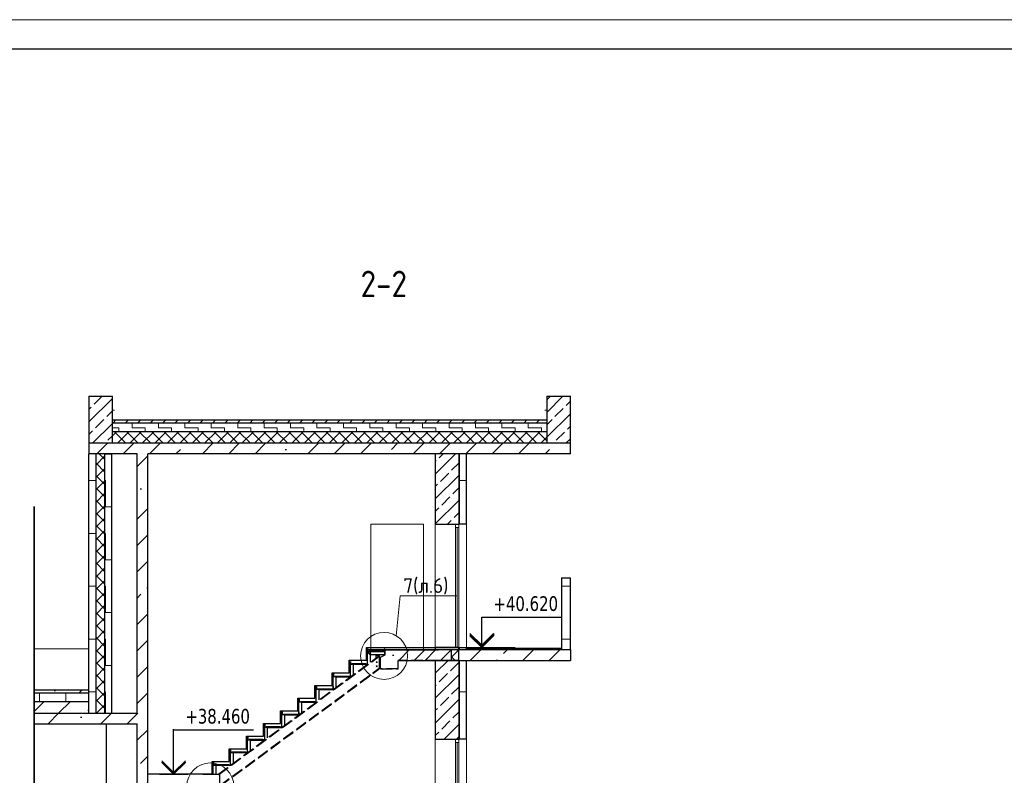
# Model space of a CAD drawing. Header units: millimetres. Extents: x 259029 to 2494469, y -731578 to -57567.
# Tile 140 of 207: x 369447 to 386220, y -492973 to -480100. Entities that reach past the tile are written whole.
import ezdxf
from ezdxf import colors
from ezdxf.entities.mleader import LeaderData, LeaderLine
from ezdxf.math import Vec2, Vec3

# ---------------------------------------------------------------- set-up
doc = ezdxf.new("R2010")
doc.units = ezdxf.units.MM
doc.linetypes.add('______2', pattern=[270, 200, -70])
for name, color, linetype, lineweight in [('1 Плита', 3, 'Continuous', 30), ('RAZMER', 100, 'Continuous', 15), ('Standard', 7, 'Continuous', 25), ('Общий01', 7, 'Continuous', 13), ('ПЛИТА', 152, 'Continuous', 35), ('РАЗРЕЗЫ', 10, 'Continuous', 60), ('Символы 0.20', 1, 'Continuous', 20), ('Стена', 7, 'Continuous', 50), ('Стена_ бетон не несущ.', 253, 'Continuous', 35), ('Стена_ бетон несущ.', 253, 'Continuous', 70), ('Текст', 41, 'Continuous', 30), ('ТОНКИЕ', 7, 'Continuous', 9)]:
    doc.layers.add(name, color=color, linetype=linetype, lineweight=lineweight)
doc.layers.add('ТОЛСТЫЕ_ОСНОВНЫЕ', color=6, linetype='Continuous')
doc.styles.add('TAHOMA', font='tahoma.ttf')
doc.styles.add('ГОСТ', font='GOST_Common.ttf')
pattern_1 = [(45, (-451201, -165551.34), (-449.0128, 449.0128), []), (45, (-450752, -165551.34), (-449.0128, 449.0128), [793.75, -158.75, 0, -158.75])]
pattern_2 = [(45, (18812.5, -74328.7), (-449.0128, 449.0128), []), (45, (19261.5, -74328.7), (-449.0128, 449.0128), [793.75, -158.75, 0, -158.75])]
pattern_3 = [(0, (367310.53, -543302.2), (450, 450), [450, -450]), (90, (367310.53, -543302.2), (-450, 450), [450, -450])]
pattern_4 = [(45, (366410.53, -544202.2), (-212.132, 212.132), []), (45, (366304.47, -544096.15), (-212.132, 212.132), [200, -70])]
pattern_5 = [(45, (366410.53, -544202.21), (-106.066, 106.066), []), (135, (366410.53, -544202.21), (-106.066, -106.066), [])]
pattern_6 = [(45, (366410.53, -544202.2), (-212.132, 212.132), []), (45, (366304.47, -544096.15), (-212.132, 212.132), [200, -70])]

# ---------------------------------------------------------------- blocks, each defined once
blk = doc.blocks.new('*U27')
at = {"layer": 'ТОЛСТЫЕ_ОСНОВНЫЕ', "color": 6}
blk.add_lwpolyline([(20, 5), (886, 5), (886, 415), (20, 415)], close=True, dxfattribs=at)
at = {"layer": 'ТОНКИЕ'}
blk.add_lwpolyline([(0, 0), (891, 0), (891, 420), (0, 420)], close=True, dxfattribs=at)
blk = doc.blocks.new('_None')

msp = doc.modelspace()

# ---------------------------------------------------------------- hatches: boundary and pattern name
at = {"layer": 'Standard', "linetype": 'Continuous', "lineweight": 13}
h = msp.add_hatch(dxfattribs=at)
h.set_pattern_fill('____', scale=225, style=0, pattern_type=2)
h.set_pattern_definition([(0, (366860.53, -543752.21), (225, 225), [225, -225]), (90, (366860.53, -543752.21), (-225, 225), [225, -225])])
h.paths.add_polyline_path([(371027.2, -486966.3), (371027.2, -487116.3), (378427.2, -487116.3), (378427.2, -486966.3)], flags=0)
h = msp.add_hatch(dxfattribs=at)
h.set_pattern_fill('____', scale=450, style=0, pattern_type=2)
h.set_pattern_definition(pattern_3)
h.paths.add_polyline_path([(370627.2, -487496.3), (370627.2, -491916.3), (370747.2, -491916.3), (370747.2, -487496.3)], flags=0)
h = msp.add_hatch(dxfattribs=at)
h.set_pattern_fill('__________6', scale=100, style=0, pattern_type=2)
h.set_pattern_definition(pattern_5)
h.paths.add_polyline_path([(370747.2, -487496.3), (370747.2, -491916.3), (370897.2, -491916.3), (370897.2, -487496.3)], flags=0)
h = msp.add_hatch(dxfattribs=at)
h.set_pattern_fill('____', scale=450, style=0, pattern_type=2)
h.set_pattern_definition(pattern_3)
h.paths.add_polyline_path([(370897.2, -487496.3), (370897.2, -491916.3), (371017.2, -491916.3), (371017.2, -487496.3)], flags=0)
h = msp.add_hatch(dxfattribs=at)
h.set_pattern_fill('____', scale=450, style=0, pattern_type=2)
h.set_pattern_definition(pattern_3)
h.paths.add_polyline_path([(377057.2, -488696.3), (377057.2, -487496.3), (376937.2, -487496.3), (376937.2, -488696.3)], flags=0)
h = msp.add_hatch(dxfattribs=at)
h.set_pattern_fill('____', scale=450, style=0, pattern_type=2)
h.set_pattern_definition(pattern_3)
h.paths.add_polyline_path([(378677.2, -490836.3), (378827.2, -490836.3), (378827.2, -489606.3), (378677.2, -489606.3)], flags=0)
h = msp.add_hatch(dxfattribs=at)
h.set_pattern_fill('____', scale=450, style=0, pattern_type=2)
h.set_pattern_definition(pattern_3)
h.paths.add_polyline_path([(377057.2, -492356.3), (377057.2, -491016.3), (376937.2, -491016.3), (376937.2, -492356.3)], flags=0)
h = msp.add_hatch(dxfattribs=at)
h.set_pattern_fill('____', scale=225, style=0, pattern_type=2)
h.set_pattern_definition([(0, (366860.53, -543752.21), (225, 225), [225, -225]), (90, (366860.53, -543752.21), (-225, 225), [225, -225])])
h.paths.add_polyline_path([(369692, -491566.3), (369692, -491716.3), (370627.2, -491716.3), (370627.2, -491566.3)])
h = msp.add_hatch(dxfattribs=at)
h.set_pattern_fill('____', scale=225, style=0, pattern_type=2)
h.set_pattern_definition([(0, (366860.53, -543752.21), (225, 225), [225, -225]), (90, (366860.53, -543752.21), (-225, 225), [225, -225])])
h.paths.add_polyline_path([(369692, -491566.3), (369692, -491716.3), (370627.2, -491716.3), (370627.2, -491566.3)])
at = {"layer": 'Стена_ бетон несущ.', "linetype": 'Continuous', "lineweight": 13}
h = msp.add_hatch(dxfattribs=at)
h.set_pattern_fill('__________7', color=9, scale=100, style=0, pattern_type=2)
h.set_pattern_definition(pattern_4)
h.paths.add_polyline_path([(370627.2, -486516.3), (370627.2, -487316.3), (371027.2, -487316.3), (371027.2, -486516.3)], flags=0)
h = msp.add_hatch(dxfattribs=at)
h.set_pattern_fill('__________7', color=9, scale=100, style=0, pattern_type=2)
h.set_pattern_definition(pattern_4)
h.paths.add_polyline_path([(378427.2, -486516.3), (378427.2, -487316.3), (378827.2, -487316.3), (378827.2, -486516.3)], flags=0)
h = msp.add_hatch(dxfattribs=at)
h.set_pattern_fill('__________5', scale=100, style=0, pattern_type=2)
h.set_pattern_definition([(45, (366410.53, -544202.2), (-212.132, 212.132), []), (45, (366304.47, -544096.15), (-212.132, 212.132), [])])
h.paths.add_polyline_path([(371027.2, -486916.3), (371027.2, -486966.3), (378427.2, -486966.3), (378427.2, -486916.3)], flags=0)
h = msp.add_hatch(dxfattribs=at)
h.set_pattern_fill('__________6', scale=100, style=0, pattern_type=2)
h.set_pattern_definition(pattern_5)
h.paths.add_polyline_path([(371027.2, -487116.3), (371027.2, -487316.3), (378427.2, -487316.3), (378427.2, -487116.3)], flags=0)
at = {"layer": 'Стена_ бетон несущ.', "linetype": 'Continuous', "lineweight": 25}
h = msp.add_hatch(dxfattribs=at)
h.set_pattern_fill('ANSI35', scale=100, style=0)
h.set_pattern_definition(pattern_2)
h.paths.add_polyline_path([(371627.2, -491916.3), (371627.2, -487496.3), (378827.2, -487496.3), (378827.2, -487316.3), (370627.2, -487316.3), (370627.2, -487496.3), (371447.2, -487496.3), (371447.2, -491916.3)])
at = {"layer": 'Стена_ бетон несущ.', "linetype": 'Continuous', "lineweight": 13}
h = msp.add_hatch(dxfattribs=at)
h.set_pattern_fill('__________7', color=9, scale=100, style=0, pattern_type=2)
h.set_pattern_definition(pattern_4)
h.paths.add_polyline_path([(376927.2, -488696.3), (376927.2, -487496.3), (376527.2, -487496.3), (376527.2, -488696.3)], flags=0)
at = {"layer": 'Стена_ бетон несущ.', "linetype": 'Continuous', "lineweight": 25}
h = msp.add_hatch(dxfattribs=at)
h.set_pattern_fill('ANSI35', scale=100, style=0)
h.set_pattern_definition([(45, (-451201, -157871.34), (-449.0128, 449.0128), []), (45, (-450752, -157871.34), (-449.0128, 449.0128), [793.75, -158.75, 0, -158.75])])
h.paths.add_polyline_path([(375427.2, -491016.3), (376797.3, -491016.3), (376797.3, -490836.3), (375427.2, -490836.3)])
h = msp.add_hatch(dxfattribs=at)
h.set_pattern_fill('ANSI35', scale=100, style=0)
h.set_pattern_definition([(45, (-451201, -157871.34), (-449.0128, 449.0128), []), (45, (-450752, -157871.34), (-449.0128, 449.0128), [793.75, -158.75, 0, -158.75])])
h.paths.add_polyline_path([(375427.2, -491016.3), (376797.3, -491016.3), (376797.3, -490836.3), (375427.2, -490836.3)])
h = msp.add_hatch(dxfattribs=at)
h.set_pattern_fill('ANSI35', scale=100, style=0)
h.set_pattern_definition([(45, (-450935.4, -157871.34), (-449.0128, 449.0128), []), (45, (-450486.4, -157871.34), (-449.0128, 449.0128), [793.75, -158.75, 0, -158.75])])
h.paths.add_polyline_path([(375692.8, -491016.3), (377062.9, -491016.3), (377062.9, -490836.3), (375692.8, -490836.3)])
at = {"layer": 'Стена_ бетон несущ.', "linetype": 'Continuous', "lineweight": 13}
h = msp.add_hatch(dxfattribs=at)
h.set_pattern_fill('__________7', color=9, scale=100, style=0, pattern_type=2)
h.set_pattern_definition(pattern_4)
h.paths.add_polyline_path([(376527.2, -490836.3), (376927.2, -490836.3), (376927.2, -490796.3), (376527.2, -490796.3)], flags=0)
h = msp.add_hatch(dxfattribs=at)
h.set_pattern_fill('__________7', color=9, scale=100, style=0, pattern_type=2)
h.set_pattern_definition(pattern_6)
h.paths.add_polyline_path([(376527.2, -490836.3), (376927.2, -490836.3), (376927.2, -490796.3), (376527.2, -490796.3)], flags=0)
h = msp.add_hatch(dxfattribs=at)
h.set_pattern_fill('__________6', scale=100, style=0, pattern_type=2)
h.set_pattern_definition(pattern_5)
h.paths.add_polyline_path([(376797.3, -491016.3), (376927.2, -491016.3), (376927.2, -490836.3), (376797.3, -490836.3)], flags=0)
h = msp.add_hatch(dxfattribs=at)
h.set_pattern_fill('__________6', scale=100, style=0, pattern_type=2)
h.set_pattern_definition([(45, (366410.53, -544202.21), (-106.066, 106.066), []), (135, (366410.53, -544202.21), (-106.066, -106.066), [])])
h.paths.add_polyline_path([(376797.3, -491016.3), (376927.2, -491016.3), (376927.2, -490836.3), (376797.3, -490836.3)], flags=0)
at = {"layer": 'Стена_ бетон несущ.', "linetype": 'Continuous', "lineweight": 25}
h = msp.add_hatch(dxfattribs=at)
h.set_pattern_fill('ANSI35', scale=100, style=0)
h.set_pattern_definition(pattern_2)
h.paths.add_polyline_path([(376927.2, -490836.3), (376927.2, -491016.3), (378827.2, -491016.3), (378827.2, -490836.3)])
at = {"layer": 'Стена_ бетон несущ.', "linetype": 'Continuous', "lineweight": 13}
h = msp.add_hatch(dxfattribs=at)
h.set_pattern_fill('__________7', color=9, scale=100, style=0, pattern_type=2)
h.set_pattern_definition(pattern_4)
h.paths.add_polyline_path([(376927.2, -492356.3), (376927.2, -491016.3), (376527.2, -491016.3), (376527.2, -492356.3)], flags=0)
h = msp.add_hatch(dxfattribs=at)
h.set_pattern_fill('__________7', color=9, scale=100, style=0, pattern_type=2)
h.set_pattern_definition(pattern_6)
h.paths.add_polyline_path([(376927.2, -492356.3), (376927.2, -491016.3), (376527.2, -491016.3), (376527.2, -492356.3)], flags=0)
h = msp.add_hatch(dxfattribs=at)
h.set_pattern_fill('ANSI35', scale=100, style=0)
h.set_pattern_definition(pattern_1)
h.paths.add_polyline_path([(369692, -491516.3), (369692, -491566.3), (370627.2, -491566.3), (370627.2, -491516.3)])
h = msp.add_hatch(dxfattribs=at)
h.set_pattern_fill('ANSI35', scale=100, style=0)
h.set_pattern_definition(pattern_1)
h.paths.add_polyline_path([(369692, -491716.3), (369692, -491916.3), (370627.2, -491916.3), (370627.2, -491716.3)])
at = {"layer": 'Стена_ бетон несущ.', "linetype": 'Continuous', "lineweight": 25}
h = msp.add_hatch(dxfattribs=at)
h.set_pattern_fill('ANSI35', scale=100, style=0)
h.set_pattern_definition(pattern_1)
h.paths.add_polyline_path([(369692, -491916.3), (369692, -492096.3), (371627.2, -492096.3), (371627.2, -491916.3)])
h = msp.add_hatch(dxfattribs=at)
h.set_pattern_fill('ANSI35', scale=100, style=0)
h.set_pattern_definition(pattern_1)
h.paths.add_polyline_path([(371627.2, -495216.3), (371627.2, -492096.3), (371447.2, -492096.3), (371447.2, -495216.3)])

# ---------------------------------------------------------------- linework, layer by layer
at = {"color": 3, "linetype": 'Continuous'}
for p, q in [((375375, -490888.2), (375395.3, -490868)), ((375387.5, -490900.7), (375407.8, -490880.5)), ((375400, -490913.2), (375420.3, -490893)), ((375412.5, -490925.7), (375432.8, -490905.5))]:
    msp.add_line(p, q, dxfattribs=at)
at = {"color": 0}
msp.add_line((376927.2, -490796.3), (377885.5, -490796.3), dxfattribs=at)
at = {"color": 3, "linetype": 'Continuous', "lineweight": 30}
for points in [[(375642.6, -490859.3), (375398.4, -490859.3), (375398.4, -490862.3), (375642.6, -490862.3), (375642.6, -490859.3)], [(375343.3, -491074.3), (375106.4, -491074.3), (375106.4, -491077.3), (375343.3, -491077.3), (375343.3, -491074.3)], [(375051.3, -491289.3), (374814.4, -491289.3), (374814.4, -491292.3), (375051.3, -491292.3), (375051.3, -491289.3)], [(374759.3, -491504.3), (374522.4, -491504.3), (374522.4, -491507.3), (374759.3, -491507.3), (374759.3, -491504.3)], [(374467.3, -491719.3), (374230.4, -491719.3), (374230.4, -491722.3), (374467.3, -491722.3), (374467.3, -491719.3)], [(374175.3, -491934.3), (373938.4, -491934.3), (373938.4, -491937.3), (374175.3, -491937.3), (374175.3, -491934.3)], [(373883.3, -492149.3), (373646.4, -492149.3), (373646.4, -492152.3), (373883.3, -492152.3), (373883.3, -492149.3)], [(373591.3, -492364.3), (373354.4, -492364.3), (373354.4, -492367.3), (373591.3, -492367.3), (373591.3, -492364.3)], [(373299.6, -492579.3), (373062.7, -492579.3), (373062.7, -492582.3), (373299.6, -492582.3), (373299.6, -492579.3)], [(373007.6, -492794.3), (372770.7, -492794.3), (372770.7, -492797.3), (373007.6, -492797.3), (373007.6, -492794.3)]]:
    msp.add_lwpolyline(points, dxfattribs=at)
at = {"layer": '1 Плита', "color": 2, "linetype": 'Continuous', "lineweight": 30}
for points in [[(375383.7, -490862.3), (375420.4, -490862.3, -0.4142136), (375422.7, -490864.6), (375422.7, -490866.3), (375372.7, -490866.3), (375372.7, -490816.3), (375374.4, -490816.3, -0.4142136), (375376.7, -490818.6), (375376.7, -490855.3, 0.4142136)], [(375383.7, -490862.3), (375420.4, -490862.3, -0.4142136), (375422.7, -490864.6), (375422.7, -490866.3), (375372.7, -490866.3), (375372.7, -490816.3), (375374.4, -490816.3, -0.4142136), (375376.7, -490818.6), (375376.7, -490855.3, 0.4142136)], [(375383.7, -490862.3), (375420.4, -490862.3, -0.4142136), (375422.7, -490864.6), (375422.7, -490866.3), (375372.7, -490866.3), (375372.7, -490816.3), (375374.4, -490816.3, -0.4142136), (375376.7, -490818.6), (375376.7, -490855.3, 0.4142136)], [(375383.7, -490862.3), (375420.4, -490862.3, -0.4142136), (375422.7, -490864.6), (375422.7, -490866.3), (375372.7, -490866.3), (375372.7, -490816.3), (375374.4, -490816.3, -0.4142136), (375376.7, -490818.6), (375376.7, -490855.3, 0.4142136)], [(375383.7, -490862.3), (375420.4, -490862.3, -0.4142136), (375422.7, -490864.6), (375422.7, -490866.3), (375372.7, -490866.3), (375372.7, -490816.3), (375374.4, -490816.3, -0.4142136), (375376.7, -490818.6), (375376.7, -490855.3, 0.4142136)], [(375383.7, -490862.3), (375420.4, -490862.3, -0.4142136), (375422.7, -490864.6), (375422.7, -490866.3), (375372.7, -490866.3), (375372.7, -490816.3), (375374.4, -490816.3, -0.4142136), (375376.7, -490818.6), (375376.7, -490855.3, 0.4142136)], [(375656.9, -490862.3), (375620.2, -490862.3, 0.4142136), (375617.9, -490864.6), (375617.9, -490866.3), (375667.9, -490866.3), (375667.9, -490816.3), (375666.2, -490816.3, 0.4142136), (375663.9, -490818.6), (375663.9, -490855.3, -0.4142136)], [(375091.7, -491077.3), (375128.4, -491077.3, -0.4142136), (375130.7, -491079.6), (375130.7, -491081.3), (375080.7, -491081.3), (375080.7, -491031.3), (375082.4, -491031.3, -0.4142136), (375084.7, -491033.6), (375084.7, -491070.3, 0.4142136)], [(375091.7, -491077.3), (375128.4, -491077.3, -0.4142136), (375130.7, -491079.6), (375130.7, -491081.3), (375080.7, -491081.3), (375080.7, -491031.3), (375082.4, -491031.3, -0.4142136), (375084.7, -491033.6), (375084.7, -491070.3, 0.4142136)], [(375361.7, -491077.3), (375325, -491077.3, 0.4142136), (375322.7, -491079.6), (375322.7, -491081.3), (375372.7, -491081.3), (375372.7, -491031.3), (375371, -491031.3, 0.4142136), (375368.7, -491033.6), (375368.7, -491070.3, -0.4142136)], [(374799.7, -491292.3), (374836.4, -491292.3, -0.4142136), (374838.7, -491294.6), (374838.7, -491296.3), (374788.7, -491296.3), (374788.7, -491246.3), (374790.4, -491246.3, -0.4142136), (374792.7, -491248.6), (374792.7, -491285.3, 0.4142136)], [(374799.7, -491292.3), (374836.4, -491292.3, -0.4142136), (374838.7, -491294.6), (374838.7, -491296.3), (374788.7, -491296.3), (374788.7, -491246.3), (374790.4, -491246.3, -0.4142136), (374792.7, -491248.6), (374792.7, -491285.3, 0.4142136)], [(375069.7, -491292.3), (375033, -491292.3, 0.4142136), (375030.7, -491294.6), (375030.7, -491296.3), (375080.7, -491296.3), (375080.7, -491246.3), (375079, -491246.3, 0.4142136), (375076.7, -491248.6), (375076.7, -491285.3, -0.4142136)], [(374507.7, -491507.3), (374544.4, -491507.3, -0.4142136), (374546.7, -491509.6), (374546.7, -491511.3), (374496.7, -491511.3), (374496.7, -491461.3), (374498.4, -491461.3, -0.4142136), (374500.7, -491463.6), (374500.7, -491500.3, 0.4142136)], [(374507.7, -491507.3), (374544.4, -491507.3, -0.4142136), (374546.7, -491509.6), (374546.7, -491511.3), (374496.7, -491511.3), (374496.7, -491461.3), (374498.4, -491461.3, -0.4142136), (374500.7, -491463.6), (374500.7, -491500.3, 0.4142136)], [(374777.7, -491507.3), (374741, -491507.3, 0.4142136), (374738.7, -491509.6), (374738.7, -491511.3), (374788.7, -491511.3), (374788.7, -491461.3), (374787, -491461.3, 0.4142136), (374784.7, -491463.6), (374784.7, -491500.3, -0.4142136)], [(374215.7, -491722.3), (374252.4, -491722.3, -0.4142136), (374254.7, -491724.6), (374254.7, -491726.3), (374204.7, -491726.3), (374204.7, -491676.3), (374206.4, -491676.3, -0.4142136), (374208.7, -491678.6), (374208.7, -491715.3, 0.4142136)], [(374215.7, -491722.3), (374252.4, -491722.3, -0.4142136), (374254.7, -491724.6), (374254.7, -491726.3), (374204.7, -491726.3), (374204.7, -491676.3), (374206.4, -491676.3, -0.4142136), (374208.7, -491678.6), (374208.7, -491715.3, 0.4142136)], [(374485.7, -491722.3), (374449, -491722.3, 0.4142136), (374446.7, -491724.6), (374446.7, -491726.3), (374496.7, -491726.3), (374496.7, -491676.3), (374495, -491676.3, 0.4142136), (374492.7, -491678.6), (374492.7, -491715.3, -0.4142136)], [(373923.7, -491937.3), (373960.4, -491937.3, -0.4142136), (373962.7, -491939.6), (373962.7, -491941.3), (373912.7, -491941.3), (373912.7, -491891.3), (373914.4, -491891.3, -0.4142136), (373916.7, -491893.6), (373916.7, -491930.3, 0.4142136)], [(373923.7, -491937.3), (373960.4, -491937.3, -0.4142136), (373962.7, -491939.6), (373962.7, -491941.3), (373912.7, -491941.3), (373912.7, -491891.3), (373914.4, -491891.3, -0.4142136), (373916.7, -491893.6), (373916.7, -491930.3, 0.4142136)], [(374193.7, -491937.3), (374157, -491937.3, 0.4142136), (374154.7, -491939.6), (374154.7, -491941.3), (374204.7, -491941.3), (374204.7, -491891.3), (374203, -491891.3, 0.4142136), (374200.7, -491893.6), (374200.7, -491930.3, -0.4142136)], [(373631.7, -492152.3), (373668.4, -492152.3, -0.4142136), (373670.7, -492154.6), (373670.7, -492156.3), (373620.7, -492156.3), (373620.7, -492106.3), (373622.4, -492106.3, -0.4142136), (373624.7, -492108.6), (373624.7, -492145.3, 0.4142136)], [(373631.7, -492152.3), (373668.4, -492152.3, -0.4142136), (373670.7, -492154.6), (373670.7, -492156.3), (373620.7, -492156.3), (373620.7, -492106.3), (373622.4, -492106.3, -0.4142136), (373624.7, -492108.6), (373624.7, -492145.3, 0.4142136)], [(373901.7, -492152.3), (373865, -492152.3, 0.4142136), (373862.7, -492154.6), (373862.7, -492156.3), (373912.7, -492156.3), (373912.7, -492106.3), (373911, -492106.3, 0.4142136), (373908.7, -492108.6), (373908.7, -492145.3, -0.4142136)], [(373339.7, -492367.3), (373376.4, -492367.3, -0.4142136), (373378.7, -492369.6), (373378.7, -492371.3), (373328.7, -492371.3), (373328.7, -492321.3), (373330.4, -492321.3, -0.4142136), (373332.7, -492323.6), (373332.7, -492360.3, 0.4142136)], [(373339.7, -492367.3), (373376.4, -492367.3, -0.4142136), (373378.7, -492369.6), (373378.7, -492371.3), (373328.7, -492371.3), (373328.7, -492321.3), (373330.4, -492321.3, -0.4142136), (373332.7, -492323.6), (373332.7, -492360.3, 0.4142136)], [(373609.7, -492367.3), (373573, -492367.3, 0.4142136), (373570.7, -492369.6), (373570.7, -492371.3), (373620.7, -492371.3), (373620.7, -492321.3), (373619, -492321.3, 0.4142136), (373616.7, -492323.6), (373616.7, -492360.3, -0.4142136)], [(373047.9, -492582.3), (373084.6, -492582.3, -0.4142136), (373086.9, -492584.6), (373086.9, -492586.3), (373036.9, -492586.3), (373036.9, -492536.3), (373038.6, -492536.3, -0.4142136), (373040.9, -492538.6), (373040.9, -492575.3, 0.4142136)], [(373047.9, -492582.3), (373084.6, -492582.3, -0.4142136), (373086.9, -492584.6), (373086.9, -492586.3), (373036.9, -492586.3), (373036.9, -492536.3), (373038.6, -492536.3, -0.4142136), (373040.9, -492538.6), (373040.9, -492575.3, 0.4142136)], [(373317.9, -492582.3), (373281.2, -492582.3, 0.4142136), (373278.9, -492584.6), (373278.9, -492586.3), (373328.9, -492586.3), (373328.9, -492536.3), (373327.2, -492536.3, 0.4142136), (373324.9, -492538.6), (373324.9, -492575.3, -0.4142136)], [(372755.9, -492797.3), (372792.6, -492797.3, -0.4142136), (372794.9, -492799.6), (372794.9, -492801.3), (372744.9, -492801.3), (372744.9, -492751.3), (372746.6, -492751.3, -0.4142136), (372748.9, -492753.6), (372748.9, -492790.3, 0.4142136)], [(372755.9, -492797.3), (372792.6, -492797.3, -0.4142136), (372794.9, -492799.6), (372794.9, -492801.3), (372744.9, -492801.3), (372744.9, -492751.3), (372746.6, -492751.3, -0.4142136), (372748.9, -492753.6), (372748.9, -492790.3, 0.4142136)], [(373025.9, -492797.3), (372989.2, -492797.3, 0.4142136), (372986.9, -492799.6), (372986.9, -492801.3), (373036.9, -492801.3), (373036.9, -492751.3), (373035.2, -492751.3, 0.4142136), (373032.9, -492753.6), (373032.9, -492790.3, -0.4142136)]]:
    msp.add_lwpolyline(points, format="xyb", close=True, dxfattribs=at)
at = {"layer": 'RAZMER'}
for centre in [(375528.3, -491045.5, 0), (375528.3, -491045.5, 0), (375528.3, -491115.5, 0), (375528.3, -491115.5, 0)]:
    msp.add_circle(centre, 8, dxfattribs=at)
at = {"layer": 'Standard', "color": 7, "linetype": 'Continuous', "lineweight": 25}
for p, q in [((371447.2, -491916.3), (371447.2, -487496.3)), ((371627.2, -492096.3), (371627.2, -487496.3)), ((377317.8, -490797.3), (377317.8, -490277.3)), ((377317.8, -490277.3), (378677.8, -490277.3)), ((377117.8, -490557.3), (377317.8, -490757.3)), ((377317.8, -490777.3), (377117.8, -490577.3)), ((377317.8, -490797.3), (377117.8, -490597.3)), ((377317.8, -490757.3), (377517.8, -490557.3)), ((377517.8, -490577.3), (377317.8, -490777.3)), ((377517.8, -490597.3), (377317.8, -490797.3)), ((377517.8, -490557.3), (377517.8, -490577.3)), ((377517.8, -490577.3), (377517.8, -490597.3)), ((376927.2, -491016.3), (376927.2, -490836.3)), ((376927.2, -491016.3), (376927.2, -490836.3)), ((371627.2, -493216.3), (371627.2, -491916.3)), ((371627.2, -493216.3), (371627.2, -491916.3)), ((371447.2, -495216.3), (371447.2, -492096.3)), ((372069.1, -492955.2), (372069.1, -492185.2)), ((372069.1, -492196.3), (373429.1, -492196.3)), ((371869.1, -492726.3), (372069.1, -492926.3)), ((372069.1, -492946.3), (371869.1, -492746.3)), ((372069.1, -492955.2), (371869.1, -492755.2)), ((372069.1, -492926.3), (372269.1, -492726.3)), ((372269.1, -492746.3), (372069.1, -492946.3)), ((372269.1, -492755.2), (372069.1, -492955.2)), ((371829.1, -492955.2), (372309.1, -492955.2)), ((371829.1, -492955.2), (372309.1, -492955.2))]:
    msp.add_line(p, q, dxfattribs=at)
at = {"layer": 'Standard', "color": 7, "linetype": 'Continuous', "lineweight": 13}
for p, q in [((376871.2, -488696.3), (376871.2, -488752.3)), ((376871.2, -488752.3), (376927.2, -488752.3)), ((376871.2, -488752.3), (376871.2, -490796.3)), ((376899.2, -490795.3), (376899.2, -488752.3)), ((376927.2, -488752.3), (376927.2, -488696.3)), ((376927.2, -490796.3), (376927.2, -488752.3)), ((376871.2, -492356.3), (376871.2, -492412.3)), ((376871.2, -492356.3), (376871.2, -492412.3)), ((376871.2, -492356.3), (376871.2, -492412.3)), ((376871.2, -492356.3), (376871.2, -492412.3)), ((376871.2, -492412.3), (376871.2, -495116.3)), ((376871.2, -492412.3), (376927.2, -492412.3)), ((376871.2, -492412.3), (376927.2, -492412.3)), ((376871.2, -492412.3), (376927.2, -492412.3)), ((376871.2, -492412.3), (376927.2, -492412.3)), ((376899.2, -495115.3), (376899.2, -492412.3)), ((376927.2, -492412.3), (376927.2, -492356.3)), ((376927.2, -492412.3), (376927.2, -492356.3)), ((376927.2, -492412.3), (376927.2, -492356.3)), ((376927.2, -492412.3), (376927.2, -492356.3)), ((376927.2, -495116.3), (376927.2, -492412.3))]:
    msp.add_line(p, q, dxfattribs=at)
at = {"layer": 'Standard', "color": 253, "linetype": '______2', "lineweight": 30, "true_color": 0xababab}
for p, q in [((372823.5, -492958.3), (375573.4, -490933.5)), ((372838.1, -492958.3), (375573.4, -490944.3)), ((372856.3, -493147.4), (375573.4, -491146.9)), ((372856.3, -493159.8), (375573.4, -491159.3))]:
    msp.add_line(p, q, dxfattribs=at)
at = {"layer": 'Standard', "color": 7, "linetype": '______2', "lineweight": 30}
for p, q in [((375593.4, -490962.2), (375673.6, -490918.1)), ((375673.6, -490918.1), (375673.6, -490836.2)), ((375593.4, -491156.3), (375593.4, -490962.2)), ((375593.4, -491156.3), (375593.4, -491061.3)), ((375893.4, -491156.3), (375893.4, -491016.3)), ((376583.4, -491016.3), (375893.4, -491016.3)), ((375893.4, -491156.3), (375893.4, -491016.3)), ((376583.4, -491016.3), (375893.4, -491016.3)), ((375893.4, -491156.3), (375893.4, -491016.3)), ((376583.4, -491016.3), (375893.4, -491016.3)), ((375893.4, -491156.3), (375593.4, -491156.3)), ((375893.4, -491156.3), (375593.4, -491156.3)), ((375593.4, -491156.3), (375893.4, -491156.3)), ((375893.4, -491156.3), (375593.4, -491156.3)), ((375893.4, -491156.3), (375593.4, -491156.3)), ((375893.4, -491156.3), (375593.4, -491156.3)), ((375593.4, -491156.3), (375893.4, -491156.3)), ((375893.4, -491156.3), (375593.4, -491156.3)), ((375893.4, -491156.3), (375593.4, -491156.3)), ((375893.4, -491156.3), (375593.4, -491156.3)), ((375593.4, -491156.3), (375893.4, -491156.3)), ((375893.4, -491156.3), (375593.4, -491156.3))]:
    msp.add_line(p, q, dxfattribs=at)
at = {"layer": 'Общий01', "color": 7, "linetype": 'Continuous', "lineweight": 25}
for p, q in [((371027.2, -486916.3), (378427.2, -486916.3)), ((371027.2, -486966.3), (378427.2, -486966.3)), ((371027.2, -487116.3), (378427.2, -487116.3)), ((377057.2, -490806.3), (378677.2, -490806.3)), ((377057.2, -490806.3), (378677.2, -490806.3)), ((375893.4, -491016.3), (378827.2, -491016.3)), ((369692, -491516.3), (370627.2, -491516.3)), ((369692, -491566.3), (370627.2, -491566.3)), ((369692, -491716.3), (370627.2, -491716.3)), ((369692, -491916.3), (371447.2, -491916.3)), ((369692, -492096.3), (371447.2, -492096.3))]:
    msp.add_line(p, q, dxfattribs=at)
at = {"layer": 'ПЛИТА', "color": 0}
msp.add_line((369692, -488390.6), (369692, -515811.2), dxfattribs=at)
at = {"layer": 'ПЛИТА', "color": 0, "lineweight": 30}
for p in [(375593.4, -490836.2), (375672.7, -490836.3), (375673.6, -490836.2)]:
    msp.add_line(p, (376583.4, -490836.2), dxfattribs=at)
at = {"layer": 'РАЗРЕЗЫ', "color": 3, "lineweight": 30}
for p, q in [((375372.7, -491081.3), (375372.7, -490826.3)), ((375372.7, -491081.3), (375372.7, -490826.3)), ((375372.7, -491081.3), (375372.7, -490826.3)), ((375414.7, -490866.3), (375577.5, -490866.3)), ((375414.7, -490866.3), (375642.9, -490866.3)), ((375414.7, -490866.3), (375664.7, -490866.3)), ((375422.7, -491044.5), (375422.7, -490866.3)), ((375422.7, -491044.5), (375422.7, -490916.3)), ((375422.7, -491044.5), (375422.7, -490916.3)), ((375422.7, -490916.3), (375667.9, -490916.3)), ((375521.3, -490971.9), (375521.3, -490916.3)), ((375571.3, -490935.1), (375571.3, -490916.3)), ((375667.9, -490916.3), (375667.9, -490866.3)), ((375080.7, -491296.3), (375080.7, -491041.3)), ((375122.7, -491081.3), (375372.7, -491081.3)), ((375130.7, -491259.5), (375130.7, -491081.3)), ((374788.7, -491511.3), (374788.7, -491256.3)), ((374830.7, -491296.3), (375080.7, -491296.3)), ((374838.7, -491474.5), (374838.7, -491296.3)), ((374496.7, -491726.3), (374496.7, -491471.3)), ((374538.7, -491511.3), (374788.7, -491511.3)), ((374546.7, -491689.5), (374546.7, -491511.3)), ((374204.7, -491941.3), (374204.7, -491686.3)), ((374246.7, -491726.3), (374496.7, -491726.3)), ((374254.7, -491904.5), (374254.7, -491726.3)), ((373912.7, -492156.3), (373912.7, -491901.3)), ((373954.7, -491941.3), (374204.7, -491941.3)), ((373962.7, -492119.5), (373962.7, -491941.3)), ((373620.7, -492371.3), (373620.7, -492116.3)), ((373662.7, -492156.3), (373912.7, -492156.3)), ((373670.7, -492334.5), (373670.7, -492156.3)), ((373328.7, -492586.3), (373328.7, -492331.3)), ((373370.7, -492371.3), (373620.7, -492371.3)), ((373378.7, -492549.5), (373378.7, -492371.3)), ((373036.9, -492801.1), (373036.9, -492546.3)), ((373078.9, -492586.3), (373328.9, -492586.3)), ((373086.9, -492764.3), (373086.9, -492586.3)), ((372744.9, -492958.3), (372744.9, -492761.3)), ((372786.9, -492801.3), (373036.9, -492801.3)), ((372794.9, -492958.3), (372794.9, -492801.3))]:
    msp.add_line(p, q, dxfattribs=at)
at = {"layer": 'РАЗРЕЗЫ', "color": 2, "lineweight": -2}
for p, q in [((375372.7, -490866.3), (375422.7, -490916.3)), ((378827.2, -490836.3), (375672.7, -490836.3)), ((378827.2, -490836.3), (375672.7, -490836.3))]:
    msp.add_line(p, q, dxfattribs=at)
at = {"layer": 'РАЗРЕЗЫ', "color": 2, "lineweight": 30}
msp.add_line((375573.4, -490933.5), (375573.4, -491159.3), dxfattribs=at)
at = {"layer": 'РАЗРЕЗЫ', "color": 1, "lineweight": 30}
for points in [[(372725.2, -492956.3), (372725.2, -492740.3), (373016.9, -492740.3), (373016.9, -492524.3), (373308.7, -492524.3), (373308.7, -492308.3), (373600.7, -492308.3), (373600.7, -492092.3), (373892.7, -492092.3), (373892.7, -491876.3), (374184.7, -491876.3), (374184.7, -491660.3), (374476.7, -491660.3), (374476.7, -491444.3), (374768.7, -491444.3), (374768.7, -491228.3), (375060.7, -491228.3), (375060.7, -491012.3), (375352.7, -491012.3), (375352.7, -490796.3), (375352.7, -490796.3)], [(375191.9, -494902.3), (375191.9, -494686.3), (374900.1, -494686.3), (374900.1, -494470.3), (374608.3, -494470.3), (374608.3, -494254.3), (374316.3, -494254.3), (374316.3, -494038.3), (374024.3, -494038.3), (374024.3, -493822.3), (373732.3, -493822.3), (373732.3, -493606.3), (373440.3, -493606.3), (373440.3, -493390.3), (373148.3, -493390.3), (373148.3, -493174.3), (372856.3, -493174.3), (372856.3, -492958.3), (372564.3, -492958.3), (372564.3, -492958.3), (372564.3, -492958.3)], [(375483.9, -495117.3), (375483.9, -494901.3), (375192.1, -494901.3), (375192.1, -494685.3), (374900.3, -494685.3), (374900.3, -494469.3), (374608.3, -494469.3), (374608.3, -494253.3), (374316.3, -494253.3), (374316.3, -494037.3), (374024.3, -494037.3), (374024.3, -493821.3), (373732.3, -493821.3), (373732.3, -493605.3), (373440.3, -493605.3), (373440.3, -493389.3), (373148.3, -493389.3), (373148.3, -493173.3), (372856.3, -493173.3), (372856.3, -492958.3), (372856.3, -492958.3)]]:
    msp.add_lwpolyline(points, dxfattribs=at)
at = {"layer": 'РАЗРЕЗЫ', "color": 2, "lineweight": -2}
msp.add_lwpolyline([(375352.7, -490796.3), (376927.2, -490796.3), (376927.2, -490836.3), (375352.7, -490836.3)], close=True, dxfattribs=at)
msp.add_lwpolyline([(375352.7, -490796.3), (376927.2, -490796.3), (376927.2, -490836.3), (375352.7, -490836.3)], close=True, dxfattribs=at)
msp.add_lwpolyline([(375352.7, -490796.3), (376927.2, -490796.3), (376927.2, -490836.3), (375352.7, -490836.3)], close=True, dxfattribs=at)
at = {"layer": 'Символы 0.20'}
for centre in [(375654.4, -490938.9), (372694.6, -493160.9)]:
    msp.add_circle(centre, 400, dxfattribs=at)
at = {"layer": 'Стена', "color": 7, "linetype": 'Continuous', "lineweight": 13}
for p, q in [((371064.2, -486751.8), (371027.2, -486751.8)), ((378390.2, -486751.8), (378427.2, -486751.8)), ((376327.2, -488696.3), (375427.2, -488696.3)), ((375427.2, -488696.3), (375427.2, -490836.3)), ((376327.2, -490836.3), (376327.2, -488696.3))]:
    msp.add_line(p, q, dxfattribs=at)
at = {"layer": 'Стена', "color": 7, "linetype": 'Continuous', "lineweight": 25}
for p, q in [((378827.2, -487316.3), (370627.2, -487316.3)), ((370627.2, -487316.3), (370627.2, -487496.3)), ((378827.2, -487496.3), (378827.2, -487316.3)), ((371447.2, -487496.3), (370627.2, -487496.3)), ((378827.2, -487496.3), (371627.2, -487496.3)), ((372727.2, -492955.2), (371627.2, -492955.2)), ((372727.2, -492955.2), (371627.2, -492955.2)), ((372744.9, -492955.2), (371627.2, -492955.2))]:
    msp.add_line(p, q, dxfattribs=at)
at = {"layer": 'Стена', "color": 34, "linetype": 'Continuous', "lineweight": 25}
for p, q in [((376937.2, -488696.3), (376937.2, -487496.3)), ((377057.2, -488696.3), (377057.2, -487496.3)), ((377057.2, -488696.3), (376927.2, -488696.3)), ((378677.2, -489606.3), (378827.2, -489606.3)), ((378677.2, -489606.3), (378677.2, -490836.3)), ((378827.2, -490836.3), (378827.2, -489606.3)), ((376927.2, -490796.3), (377057.2, -490796.3)), ((376937.2, -490836.3), (376937.2, -490796.3)), ((377057.2, -490836.3), (377057.2, -490796.3)), ((376937.2, -492356.3), (376937.2, -491016.3)), ((377057.2, -492356.3), (377057.2, -491016.3)), ((377057.2, -492356.3), (376927.2, -492356.3)), ((377057.2, -492356.3), (376927.2, -492356.3))]:
    msp.add_line(p, q, dxfattribs=at)
at = {"layer": 'Стена', "color": 34, "linetype": 'Continuous', "lineweight": 13}
for p, q in [((377057.2, -490796.3), (377057.2, -488696.3)), ((377057.2, -495116.3), (377057.2, -492356.3))]:
    msp.add_line(p, q, dxfattribs=at)
at = {"layer": 'Стена_ бетон не несущ.', "color": 45, "linetype": 'Continuous', "lineweight": 25}
for p, q in [((370627.2, -491916.3), (370627.2, -487496.3)), ((370747.2, -491916.3), (370747.2, -487496.3)), ((370747.2, -491916.3), (370747.2, -487496.3)), ((370897.2, -491916.3), (370897.2, -487496.3)), ((370897.2, -491916.3), (370897.2, -487496.3)), ((371017.2, -491916.3), (371017.2, -487496.3)), ((370927.2, -495116.3), (370927.2, -492096.3))]:
    msp.add_line(p, q, dxfattribs=at)
at = {"layer": 'Стена_ бетон несущ.', "color": 9, "linetype": 'Continuous', "lineweight": 25}
for p, q in [((370627.2, -486516.3), (370627.2, -487316.3)), ((370627.2, -486516.3), (371027.2, -486516.3)), ((371027.2, -487316.3), (371027.2, -486516.3)), ((378427.2, -486516.3), (378427.2, -487316.3)), ((378427.2, -486516.3), (378827.2, -486516.3)), ((378827.2, -487316.3), (378827.2, -486516.3)), ((376927.2, -487496.3), (376527.2, -487496.3)), ((376527.2, -487496.3), (376527.2, -488696.3)), ((376927.2, -487496.3), (376927.2, -488696.3)), ((376527.2, -488696.3), (376927.2, -488696.3)), ((376927.2, -490796.3), (376527.2, -490796.3)), ((376527.2, -490796.3), (376527.2, -490836.3)), ((376927.2, -490796.3), (376527.2, -490796.3)), ((376527.2, -490796.3), (376527.2, -490836.3)), ((376927.2, -490836.3), (376927.2, -490796.3)), ((376927.2, -490836.3), (376927.2, -490796.3)), ((376927.2, -491016.3), (376527.2, -491016.3)), ((376927.2, -491016.3), (376527.2, -491016.3)), ((376527.2, -491016.3), (376527.2, -492356.3)), ((376927.2, -491016.3), (376527.2, -491016.3)), ((376927.2, -491016.3), (376527.2, -491016.3)), ((376527.2, -491016.3), (376527.2, -492356.3)), ((376927.2, -491016.3), (376927.2, -492356.3)), ((376927.2, -491016.3), (376927.2, -492356.3)), ((376527.2, -492356.3), (376927.2, -492356.3)), ((376527.2, -492356.3), (376927.2, -492356.3)), ((376527.2, -492356.3), (376927.2, -492356.3)), ((376527.2, -492356.3), (376927.2, -492356.3))]:
    msp.add_line(p, q, dxfattribs=at)
at = {"layer": 'Стена_ бетон несущ.', "color": 9, "linetype": 'Continuous', "lineweight": 13}
for p, q in [((376527.2, -488696.3), (376527.2, -490796.3)), ((369692, -490816.3), (370627.2, -490816.3)), ((376527.2, -492356.3), (376527.2, -495116.3))]:
    msp.add_line(p, q, dxfattribs=at)
at = {"layer": 'Стена_ бетон несущ.', "color": 7, "linetype": 'Continuous', "lineweight": 25}
for p, q in [((376797.3, -490836.3), (376797.3, -491016.3)), ((376797.3, -490836.3), (376797.3, -491016.3)), ((376797.3, -490836.3), (376797.3, -491016.3)), ((376927.2, -491016.3), (376927.2, -490836.3)), ((376927.2, -491016.3), (376927.2, -490836.3)), ((378827.2, -490836.3), (378827.2, -491016.3))]:
    msp.add_line(p, q, dxfattribs=at)

# ---------------------------------------------------------------- block references
at = {"xscale": 100, "yscale": 100, "zscale": 100}
msp.add_blockref('*U27', (316337.4, -522100), dxfattribs=at)

# ---------------------------------------------------------------- texts
at = {"layer": 'Standard', "color": 7, "linetype": 'Continuous', "lineweight": 25, "char_height": 250, "attachment_point": 7, "style": 'TAHOMA'}
for s, insert, width in [('{\\W0.86;+40.620}', (377517.8, -490177.3), 1028.162), ('{\\W0.86;+38.460}', (372269.1, -492096.3), 1183.813)]:
    msp.add_mtext(s, dxfattribs=dict(at, insert=insert, width=width))
at = {"layer": 'Текст', "ltscale": 6, "insert": (375649.1, -484375.7), "char_height": 450, "width": 9466.585, "attachment_point": 2, "style": 'ГОСТ'}
msp.add_mtext('{\\W0.9;2-2}', dxfattribs=at)

# ---------------------------------------------------------------- leaders
at = {"layer": 'Символы 0.20'}
ml = msp.add_multileader_mtext('Standard', dxfattribs=at)
ml.set_content('7(л.6)', color=256, style='ГОСТ')
ml.set_leader_properties(color=256, linetype='ByLayer', lineweight=-1)
ml.set_arrow_properties(name='NONE')
ml.build(insert=Vec2(0, 0))
ml.multileader.update_dxf_attribs({"text_left_attachment_type": 6, "text_right_attachment_type": 6, "dogleg_length": 0.25, "arrow_head_size": 200, "scale": 100})
ctx = ml.context
ctx.base_point, ctx.scale, ctx.char_height, ctx.arrow_head_size, ctx.landing_gap_size, ctx.plane_origin = Vec3(357015.2, -489916.1), 100, 250, 200, 25, Vec3(358229.3, -492050.6)
ctx.left_attachment, ctx.right_attachment = 6, 6
notes = []
notes.append((ctx, [(0, (1, 1, 0), (356990.2, -489916.1), (1, 0), 25, [(0, [(356918.4, -490595.5)], 0, [])])]))
ctx.mtext.insert, ctx.mtext.width, ctx.mtext.flow_direction = Vec3(357040.2, -489616.1), 792.21, 5
ml = msp.add_multileader_mtext('Standard', dxfattribs=at)
ml.set_content('7(л.6)', color=256, style='ГОСТ')
ml.set_leader_properties(color=256, linetype='ByLayer', lineweight=-1)
ml.set_arrow_properties(name='NONE')
ml.build(insert=Vec2(0, 0))
ml.multileader.update_dxf_attribs({"text_left_attachment_type": 6, "text_right_attachment_type": 6, "dogleg_length": 0.25, "arrow_head_size": 200, "scale": 100})
ctx = ml.context
ctx.base_point, ctx.scale, ctx.char_height, ctx.arrow_head_size, ctx.landing_gap_size, ctx.plane_origin = Vec3(375956.2, -489916.1), 100, 250, 200, 25, Vec3(377170.4, -492050.6)
ctx.left_attachment, ctx.right_attachment = 6, 6
notes.append((ctx, [(0, (1, 1, 0), (375931.2, -489916.1), (1, 0), 25, [(0, [(375859.4, -490595.5)], 0, [])])]))
ctx.mtext.insert, ctx.mtext.width, ctx.mtext.flow_direction = Vec3(375981.2, -489616.1), 792.21, 5
ml = msp.add_multileader_mtext('Standard', dxfattribs=at)
ml.set_content('9(л.9)', color=256, style='ГОСТ')
ml.set_leader_properties(color=256, linetype='ByLayer', lineweight=-1)
ml.set_arrow_properties(name='NONE')
ml.build(insert=Vec2(0, 0))
ml.multileader.update_dxf_attribs({"text_left_attachment_type": 6, "text_right_attachment_type": 6, "dogleg_length": 0.25, "arrow_head_size": 200, "scale": 100})
ctx = ml.context
ctx.base_point, ctx.scale, ctx.char_height, ctx.arrow_head_size, ctx.landing_gap_size, ctx.plane_origin = Vec3(355481.1, -490759.8), 100, 250, 200, 25, Vec3(356695.2, -492894.3)
ctx.left_attachment, ctx.right_attachment = 6, 6
notes.append((ctx, [(0, (1, 1, 0), (355456.1, -490759.8), (1, 0), 25, [(0, [(355384.3, -491439.2)], 0, [])])]))
ctx.mtext.insert, ctx.mtext.width, ctx.mtext.flow_direction = Vec3(355506.1, -490459.8), 792.21, 5
for ctx, leaders in notes:
    for number, flags, end, landing, length, lines in leaders:
        leader = LeaderData()
        leader.index, (leader.has_last_leader_line, leader.has_dogleg_vector, leader.attachment_direction) = number, flags
        leader.last_leader_point, leader.dogleg_vector, leader.dogleg_length = Vec3(end), Vec3(landing), length
        for number, points, colour, breaks in lines:
            line = LeaderLine()
            line.index, line.vertices, line.color, line.breaks = number, Vec3.list(points), colors.encode_raw_color(colour), breaks
            leader.lines.append(line)
        ctx.leaders.append(leader)

doc.saveas('drawing.dxf')
